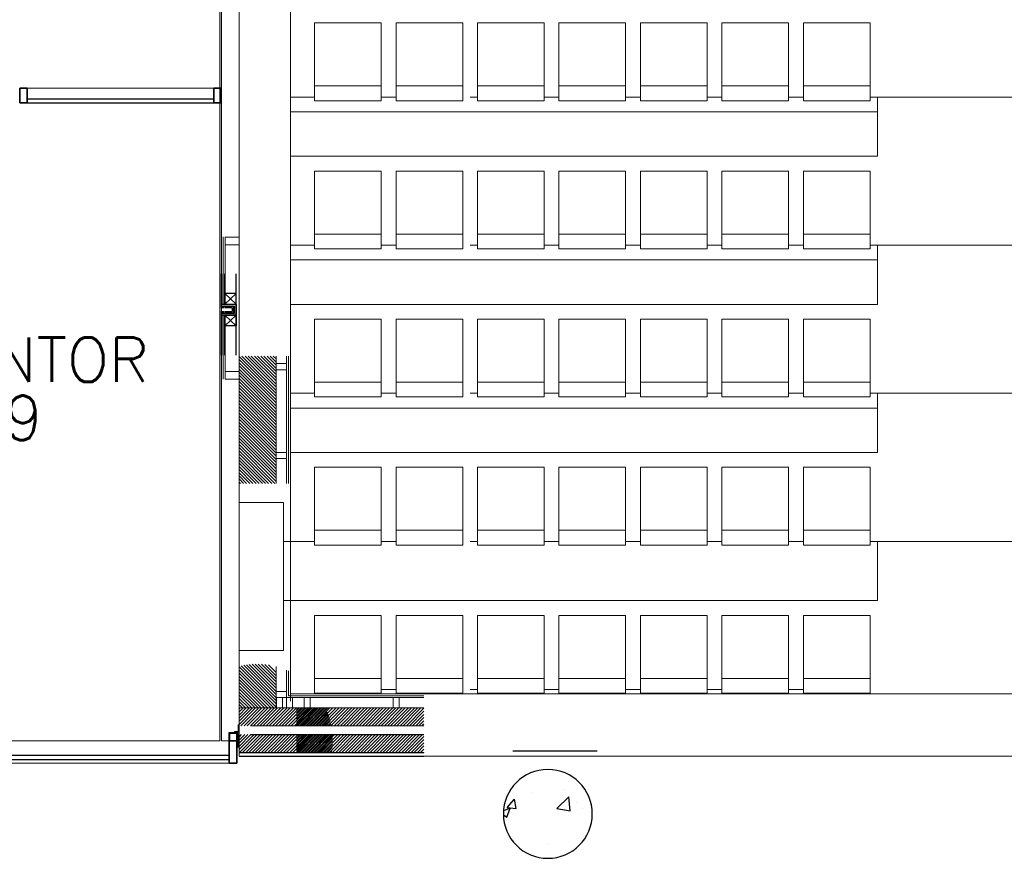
# Model space of a CAD drawing. Header units: millimetres. Extents: x 0 to 84060, y 0 to 52805.
# Tile 8 of 60: x 30367 to 37014, y 6191 to 11853. Entities that reach past the tile are written whole.
import ezdxf

# ---------------------------------------------------------------- set-up
doc = ezdxf.new("R2010")
doc.units = ezdxf.units.MM
doc.header["$LTSCALE"] = 50
doc.header["$MEASUREMENT"] = 0
doc.linetypes.add('CENTRUMLINJE', pattern=[27, 20, -3, 1, -3])
doc.layers.get('0').update_dxf_attribs({"linetype": 'CONTINUOUS'})
for name, color, linetype in [('20601A200D001$0$00-HEL1', 251, 'CONTINUOUS'), ('20601A200D001$0$832-Romtekst', 7, 'CONTINUOUS'), ('20601A200D001$0$A-812-TITT-RAMME-TITTELRAMME', 1, 'CONTINUOUS'), ('20601A200D001$0$A12-HEL2', 251, 'CONTINUOUS'), ('20601A200D001$0$A12-HEL4', 251, 'CONTINUOUS'), ('20601A200D001$0$A23-HEL2', 252, 'CONTINUOUS'), ('20601A200D001$0$A24-HEL1', 252, 'CONTINUOUS'), ('20601A200D001$0$A24-SKR1', 251, 'CONTINUOUS'), ('20601A200D001$0$EKS SNITT', 250, 'CONTINUOUS'), ('20601A200D001$0$NYE SNITT', 251, 'CONTINUOUS'), ('xref', 7, 'CENTRUMLINJE')]:
    doc.layers.add(name, color=color, linetype=linetype)
for name, color, linetype, lineweight in [('20601A200D001$0$A2-VEGG-fill', 253, 'CONTINUOUS', 18), ('20601A200D001$0$A2312', 7, 'CONTINUOUS', 18), ('20601A200D001$0$A24', 251, 'CONTINUOUS', 18)]:
    doc.layers.add(name, color=color, linetype=linetype, lineweight=lineweight)
doc.styles.add('20601A200D001$0$STANDARD', font='ROMANS.SHX')

# ---------------------------------------------------------------- blocks, each defined once
blk = doc.blocks.new('*X352')
at = {"color": 0}
for p, q in [((65216.1, 7855.3), (65216.1, 7855.3)), ((64831.5, 7733), (64881, 7789.4)), ((64891.2, 7726.4), (64881, 7789.3)), ((65004.3, 7837.1), (65004.3, 7837.1)), ((65166.4, 7726.7), (65246, 7806.1)), ((65255, 7710.9), (65246, 7806.1)), ((64805.8, 7712.4), (64849.8, 7728.2)), ((64828.2, 7668.1), (64849.8, 7728.1)), ((64831.5, 7733), (64891.2, 7726.4)), ((65166.4, 7726.7), (65255, 7710.9)), ((65295.3, 7769.7), (65295.3, 7769.7)), ((65342.2, 7728.8), (65342.2, 7728.8)), ((64805.1, 7684.6), (64828.2, 7668.2)), ((65112.4, 7490.1), (65112.4, 7490.1))]:
    blk.add_line(p, q, dxfattribs=at)
blk = doc.blocks.new('20601A200D001$0$System Panel - Glazed-1208205-1_ etasje')
at = {"layer": '20601A200D001$0$A2312', "lineweight": 25}
for p, q in [((1312.5, -24.5), (-1312.5, -24.5)), ((-1312.5, -24.5), (-1312.5, -49.5)), ((-1312.5, -49.5), (1312.5, -49.5)), ((1312.5, -49.5), (1312.5, -24.5))]:
    blk.add_line(p, q, dxfattribs=at)
blk = doc.blocks.new('20601A200D001$0$Rectangular Mullion - 50 x 150mm-1208206-1_ etasje')
at = {"layer": '20601A200D001$0$A2312', "lineweight": 35}
for p, q in [((-50, 75), (0, 75)), ((-50, -75), (-50, 75)), ((0, 75), (0, -75)), ((0, -75), (-50, -75))]:
    blk.add_line(p, q, dxfattribs=at)
blk = doc.blocks.new('20601A200D001$0$Rectangular Mullion - 50 x 150mm-1208197-1_ etasje')
at = {"layer": '20601A200D001$0$A2312'}
for p, q in [((-2456, -20641.6), (54.3, -20641.6)), ((64.3, -20641.6), (118, -20641.6)), ((118, -20791.6), (-2507, -20791.6))]:
    blk.add_line(p, q, dxfattribs=at)
blk = doc.blocks.new('20601A200D001$0$Rectangular Mullion - 50 x 100mm-456249-1_ etasje')
at = {"layer": '20601A200D001$0$A2312', "lineweight": 35}
for p, q in [((-50, 50), (0, 50)), ((-50, -50), (-50, 50)), ((0, 50), (0, -50)), ((0, -50), (-50, -50))]:
    blk.add_line(p, q, dxfattribs=at)
blk = doc.blocks.new('20601A200D001$0$System Panel - Glazed-762796-1_ etasje')
at = {"layer": '20601A200D001$0$A2312', "lineweight": 25}
for p, q in [((630.2, -24.5), (-630.2, -24.5)), ((-630.2, -24.5), (-630.2, -49.5)), ((-630.2, -49.5), (630.2, -49.5)), ((630.2, -49.5), (630.2, -24.5))]:
    blk.add_line(p, q, dxfattribs=at)
blk = doc.blocks.new('20601A200D001$0$Rectangular Mullion - 50 x 100mm-762791-1_ etasje')
at = {"layer": '20601A200D001$0$A2312'}
for p, q in [((13.3, -16234.8), (-1247, -16234.8)), ((13.3, -16334.8), (-1247, -16334.8))]:
    blk.add_line(p, q, dxfattribs=at)
blk = doc.blocks.new('20601A200D001$0$Rectangular Mullion - 50 x 100mm-456234-1_ etasje')
at = {"layer": '20601A200D001$0$A2312', "lineweight": 35}
for p, q in [((-25, 50), (25, 50)), ((-25, -50), (-25, 50)), ((25, 50), (25, -50)), ((25, -50), (-25, -50))]:
    blk.add_line(p, q, dxfattribs=at)
blk = doc.blocks.new('20601A200D001')
at = {"layer": '20601A200D001$0$00-HEL1'}
blk.add_hatch(color=256, dxfattribs=at).paths.add_polyline_path([(129818.43695, 9931.60285), (129719.43695, 9931.60285), (129719.43695, 9919.60285), (129806.43695, 9919.60285), (129806.43695, 9869.72426), (129719.43695, 9869.72426), (129719.43695, 9857.72426), (129818.43695, 9857.72426)])
at = {"layer": '20601A200D001$0$A2-VEGG-fill'}
blk.add_hatch(color=256, dxfattribs=at).paths.add_polyline_path([(129719.4375, 6983.57851), (129719.4375, 13647.21021), (129709.4375, 13647.21021), (129709.4375, 6983.57851)], flags=0)
at = {"layer": '20601A200D001$0$A23-HEL2'}
h = blk.add_hatch(dxfattribs=at)
h.set_pattern_fill('LINE', color=256, scale=75, angle=90, style=0)
h.set_pattern_definition([(90, (81919.0035, -15040.204), (-9.375, 3e-15), [])])
h.paths.add_polyline_path([(129806.43695, 9919.60285), (129719.43695, 9919.60285), (129719.43695, 9906.01732), (129793.06927, 9906.01732), (129793.06927, 9883.99792), (129719.43695, 9883.99792), (129719.43695, 9869.72426), (129806.43695, 9869.72426)])
at = {"layer": '20601A200D001$0$A24-SKR1'}
h = blk.add_hatch(dxfattribs=at)
h.set_pattern_fill('ANSI31', color=256, scale=120, angle=-90, style=0)
h.set_pattern_definition([(315, (125378.951, 28245.55), (10.606602, 10.606602), [])])
h.paths.add_polyline_path([(130089.45519, 9581.7428), (129839.45519, 9581.7428), (129839.45519, 8722.39449), (130089.45519, 8722.39449)])
h = blk.add_hatch(dxfattribs=at)
h.set_pattern_fill('ANSI31', color=256, scale=120, style=0)
h.set_pattern_definition([(45, (111563.679, 2961.801), (-10.606602, 10.606602), [])])
h.paths.add_polyline_path([(131086.83384, 7085.83904), (131086.83384, 7205.83904), (130227.48553, 7205.83904), (130227.48553, 7085.83904)])
h.paths.add_polyline_path([(130227.48553, 7025.83904), (130227.48553, 6905.83904), (131086.83384, 6905.83904), (131086.83384, 7025.83904)])
h = blk.add_hatch(dxfattribs=at)
h.set_pattern_fill('NET', color=256, angle=45, style=0)
h.set_pattern_definition([(45, (116565.4538, 2109.8798), (-2.245064, 2.245064), []), (135, (116565.4538, 2109.8798), (-2.245064, -2.245064), [])])
h.paths.add_polyline_path([(129827.68644, 6953.57979, -0.7991736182), (129839.45519, 6953.65435), (129839.45519, 7033.78347, -0.8030882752), (129827.68644, 7033.23465)])
for points in [[(129839.54313, 7029.48477, 0.8329394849), (129827.87153, 7031.63017), (129827.87153, 7027.33937, 0.8329394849)], [(129839.61222, 6952.28685, 0.8329394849), (129827.94062, 6954.43225), (129827.94062, 6950.14145, 0.8329394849)]]:
    blk.add_hatch(color=256, dxfattribs=at).paths.add_polyline_path(points)
at = {"layer": '20601A200D001$0$EKS SNITT'}
h = blk.add_hatch(dxfattribs=at)
h.set_pattern_fill('LINE', color=256, scale=0.4, angle=45, style=0)
h.set_pattern_definition([(45, (116685.2042, 2083.0928), (-0.89802561, 0.89802561), [])])
h.paths.add_polyline_path([(129837.66285, 7090.92913), (129833.90381, 7090.92913), (129833.90381, 7046.39555), (129807.59098, 7046.39555), (129807.59098, 7042.10308), (129837.66285, 7042.10308), (129837.66285, 7046.39555)])
at = {"layer": '20601A200D001$0$00-HEL1'}
for p, q in [((129818.43695, 10003.14966), (129743.43695, 9931.60285)), ((129743.43695, 10003.14966), (129818.43695, 9931.60285)), ((129818.43695, 9786.86559), (129743.43695, 9858.41239)), ((129743.43695, 9786.86559), (129818.43695, 9858.41239))]:
    blk.add_line(p, q, dxfattribs=at)
at = {"layer": '20601A200D001$0$00-HEL1', "linetype": 'Continuous'}
blk.add_line((129840.1787, 6992.75166), (129840.19206, 6990.04441), dxfattribs=at)
at = {"layer": '20601A200D001$0$A-812-TITT-RAMME-TITTELRAMME'}
blk.add_line((131687.19658, 6916.26506), (132257.19658, 6916.26506), dxfattribs=at)
at = {"layer": '20601A200D001$0$A12-HEL2', "color": 7, "linetype": 'Continuous', "lineweight": 0, "ltscale": 1000}
for points in [[(130186.89844, 7251.83887), (130186.89844, 17400.83984)], [(130186.89844, 7301.83887), (130186.89844, 17400.83984)], [(129839.45312, 8594.23926), (129839.45312, 13647.20996)], [(129719.4375, 9931.60254), (129719.4375, 10412.00195)], [(129719.4375, 9401.76172), (129719.4375, 9857.72461)], [(129839.45312, 9342.56641), (129839.45312, 6880.83887)], [(130139.45312, 8594.23926), (129839.45312, 8594.23926)], [(129839.45312, 7594.23877), (129839.45312, 8594.23926)], [(130348.35156, 8330.83887), (130139.45312, 8330.83887)], [(130139.45312, 7594.23877), (129839.45312, 7594.23877)], [(129839.45312, 7488.08203), (129839.45312, 6880.83887)], [(130186.89844, 7301.83887), (130186.89844, 7448.66455)], [(138977.15625, 7301.83887), (130186.89844, 7301.83887)], [(130258.85156, 7301.83887), (130186.89844, 7301.83887)], [(139101.25, 6880.83887), (129839.45312, 6880.83887)], [(130352.46875, 6880.83887), (129839.45312, 6880.83887)]]:
    blk.add_lwpolyline(points, dxfattribs=at)
blk.add_lwpolyline([(129839.45312, 7594.23877), (130139.45312, 7594.23877), (130139.45312, 8594.23926), (129839.45312, 8594.23926)], close=True, dxfattribs=at)
at = {"layer": '20601A200D001$0$A12-HEL4'}
blk.add_lwpolyline([(131623.15156, 6490.83904, 1), (132223.15156, 6490.83904, 1)], format="xyb", close=True, dxfattribs=at)
at = {"layer": '20601A200D001$0$A23-HEL2'}
for p, q in [((129719.43695, 9906.01732), (129719.43695, 10137.22129)), ((129731.43695, 9931.60285), (129731.43695, 10137.22129)), ((129743.43695, 9931.60285), (129743.43695, 10137.22129)), ((129818.43695, 9586.73574), (129818.43695, 10137.22129)), ((129719.43695, 9919.60285), (129806.43695, 9919.60285)), ((129793.06927, 9906.01732), (129793.06927, 9883.99792)), ((129806.43695, 9919.60285), (129806.43695, 9869.72426)), ((129719.43695, 9586.73574), (129719.43695, 9883.99792)), ((129806.43695, 9869.72426), (129719.43695, 9869.72426)), ((129731.43695, 9586.73574), (129731.43695, 9857.72426)), ((129743.43695, 9586.73574), (129743.43695, 9857.72426))]:
    blk.add_line(p, q, dxfattribs=at)
for points in [[(129743.43695, 9931.60285), (129818.43695, 9931.60285), (129818.43695, 10003.14966), (129743.43695, 10003.14966)], [(129743.43695, 9858.41239), (129818.43695, 9858.41239), (129818.43695, 9786.86559), (129743.43695, 9786.86559)]]:
    blk.add_lwpolyline(points, close=True, dxfattribs=at)
blk.add_lwpolyline([(129719.43695, 9906.01732), (129719.43695, 9931.60285), (129818.43695, 9931.60285), (129818.43695, 9857.72426), (129719.43695, 9857.72426), (129719.43695, 9883.99792)], dxfattribs=at)
at = {"layer": '20601A200D001$0$A24'}
for p, q in [((129709.4375, 13637.21021), (129709.4375, 6983.57851)), ((129719.4375, 6983.57851), (129719.4375, 13647.21021))]:
    blk.add_line(p, q, dxfattribs=at)
at = {"layer": '20601A200D001$0$A24-HEL1'}
for p, q in [((129915.58353, 7025.83904), (130469.37558, 7025.83904)), ((130227.48553, 7025.83904), (131086.83384, 7025.83904)), ((129839.45519, 6905.83904), (130463.51349, 6905.83904)), ((129839.45519, 6880.83904), (130458.66945, 6880.83904)), ((130227.48553, 6905.83904), (131086.83384, 6905.83904)), ((130227.48553, 6880.83904), (131086.83384, 6880.83904))]:
    blk.add_line(p, q, dxfattribs=at)
at = {"layer": '20601A200D001$0$A24-HEL1', "linetype": 'Continuous', "lineweight": 0, "ltscale": 1000}
for points in [[(129719.4375, 9931.60254), (129719.4375, 13647.20996)], [(130348.35156, 11305.83887), (130348.35156, 11830.83887)], [(130798.35156, 11830.83887), (130348.35156, 11830.83887)], [(130798.35156, 11305.83887), (130798.35156, 11830.83887)], [(131348.35938, 11830.83887), (130898.35156, 11830.83887)], [(130898.35156, 11305.83887), (130898.35156, 11830.83887)], [(131348.35938, 11305.83887), (131348.35938, 11830.83887)], [(131448.35938, 11305.83887), (131448.35938, 11830.83887)], [(131898.35938, 11830.83887), (131448.35938, 11830.83887)], [(131898.35938, 11305.83887), (131898.35938, 11830.83887)], [(131998.35938, 11305.83887), (131998.35938, 11830.83887)], [(132448.35938, 11830.83887), (131998.35938, 11830.83887)], [(132448.35938, 11305.83887), (132448.35938, 11830.83887)], [(132548.35938, 11305.83887), (132548.35938, 11830.83887)], [(132998.35938, 11830.83887), (132548.35938, 11830.83887)], [(132998.35938, 11305.83887), (132998.35938, 11830.83887)], [(133098.35938, 11305.83887), (133098.35938, 11830.83887)], [(133548.35938, 11830.83887), (133098.35938, 11830.83887)], [(133548.35938, 11305.83887), (133548.35938, 11830.83887)], [(133648.35938, 11305.83887), (133648.35938, 11830.83887)], [(134098.35938, 11830.83887), (133648.35938, 11830.83887)], [(134098.35938, 11305.83887), (134098.35938, 11830.83887)], [(130798.35156, 11405.83887), (130348.35156, 11405.83887)], [(131348.35938, 11405.83887), (130898.35156, 11405.83887)], [(131898.35938, 11405.83887), (131448.35938, 11405.83887)], [(132448.35938, 11405.83887), (131998.35938, 11405.83887)], [(132998.35938, 11405.83887), (132548.35938, 11405.83887)], [(133548.35938, 11405.83887), (133098.35938, 11405.83887)], [(134098.35938, 11405.83887), (133648.35938, 11405.83887)], [(130348.35156, 11330.83887), (130186.89844, 11330.83887)], [(130798.35156, 11305.83887), (130348.35156, 11305.83887)], [(130898.35156, 11330.83887), (130798.35156, 11330.83887)], [(131348.35938, 11305.83887), (130898.35156, 11305.83887)], [(131448.35938, 11330.83887), (131398.35938, 11330.83887)], [(131898.35938, 11305.83887), (131448.35938, 11305.83887)], [(131998.35938, 11330.83887), (131898.35938, 11330.83887)], [(132448.35938, 11305.83887), (131998.35938, 11305.83887)], [(132548.35938, 11330.83887), (132448.35938, 11330.83887)], [(132998.35938, 11305.83887), (132548.35938, 11305.83887)], [(133098.35938, 11330.83887), (132998.35938, 11330.83887)], [(133548.35938, 11305.83887), (133098.35938, 11305.83887)], [(133648.35938, 11330.83887), (133548.35938, 11330.83887)], [(134098.35938, 11305.83887), (133648.35938, 11305.83887)], [(134148.35938, 11330.83887), (134098.35938, 11330.83887)], [(135138.35938, 11330.83887), (134148.35938, 11330.83887)], [(134148.35938, 11030.83887), (134148.35938, 11330.83887)], [(134148.35938, 11230.83887), (130186.89844, 11230.83887)], [(134148.35938, 10930.83887), (134148.35938, 11230.83887)], [(134148.35938, 10930.83887), (130186.89844, 10930.83887)], [(130348.35156, 10305.83887), (130348.35156, 10830.83887)], [(130798.35156, 10830.83887), (130348.35156, 10830.83887)], [(130798.35156, 10305.83887), (130798.35156, 10830.83887)], [(131348.35938, 10830.83887), (130898.35156, 10830.83887)], [(130898.35156, 10305.83887), (130898.35156, 10830.83887)], [(131348.35938, 10305.83887), (131348.35938, 10830.83887)], [(131448.35938, 10305.83887), (131448.35938, 10830.83887)], [(131898.35938, 10830.83887), (131448.35938, 10830.83887)], [(131898.35938, 10305.83887), (131898.35938, 10830.83887)], [(131998.35938, 10305.83887), (131998.35938, 10830.83887)], [(132448.35938, 10830.83887), (131998.35938, 10830.83887)], [(132448.35938, 10305.83887), (132448.35938, 10830.83887)], [(132548.35938, 10305.83887), (132548.35938, 10830.83887)], [(132998.35938, 10830.83887), (132548.35938, 10830.83887)], [(132998.35938, 10305.83887), (132998.35938, 10830.83887)], [(133098.35938, 10305.83887), (133098.35938, 10830.83887)], [(133548.35938, 10830.83887), (133098.35938, 10830.83887)], [(133548.35938, 10305.83887), (133548.35938, 10830.83887)], [(133648.35938, 10305.83887), (133648.35938, 10830.83887)], [(134098.35938, 10830.83887), (133648.35938, 10830.83887)], [(134098.35938, 10305.83887), (134098.35938, 10830.83887)], [(129732.4375, 9931.60254), (129732.4375, 10386.00195)], [(129745.4375, 9931.60254), (129745.4375, 10386.00195)], [(130798.35156, 10405.83887), (130348.35156, 10405.83887)], [(131348.35938, 10405.83887), (130898.35156, 10405.83887)], [(131898.35938, 10405.83887), (131448.35938, 10405.83887)], [(132448.35938, 10405.83887), (131998.35938, 10405.83887)], [(132998.35938, 10405.83887), (132548.35938, 10405.83887)], [(133548.35938, 10405.83887), (133098.35938, 10405.83887)], [(134098.35938, 10405.83887), (133648.35938, 10405.83887)], [(130348.35156, 10330.83887), (130186.89844, 10330.83887)], [(130798.35156, 10305.83887), (130348.35156, 10305.83887)], [(130898.35156, 10330.83887), (130798.35156, 10330.83887)], [(131348.35938, 10305.83887), (130898.35156, 10305.83887)], [(131448.35938, 10330.83887), (131398.35938, 10330.83887)], [(131898.35938, 10305.83887), (131448.35938, 10305.83887)], [(131998.35938, 10330.83887), (131898.35938, 10330.83887)], [(132448.35938, 10305.83887), (131998.35938, 10305.83887)], [(132548.35938, 10330.83887), (132448.35938, 10330.83887)], [(132998.35938, 10305.83887), (132548.35938, 10305.83887)], [(133098.35938, 10330.83887), (132998.35938, 10330.83887)], [(133548.35938, 10305.83887), (133098.35938, 10305.83887)], [(133648.35938, 10330.83887), (133548.35938, 10330.83887)], [(134098.35938, 10305.83887), (133648.35938, 10305.83887)], [(134148.35938, 10330.83887), (134098.35938, 10330.83887)], [(135138.35938, 10330.83887), (134148.35938, 10330.83887)], [(134148.35938, 10030.83887), (134148.35938, 10330.83887)], [(134148.35938, 10230.83887), (130186.89844, 10230.83887)], [(134148.35938, 9930.83887), (134148.35938, 10230.83887)], [(129719.4375, 9952.47656), (129719.4375, 9931.60254)], [(134148.35938, 9930.83887), (130186.89844, 9930.83887)], [(129719.4375, 7040.83887), (129719.4375, 9857.72461)], [(129719.4375, 9857.72461), (129719.4375, 9802.47656)], [(129732.4375, 9426.00195), (129732.4375, 9857.72461)], [(129745.4375, 9426.00195), (129745.4375, 9857.72461)], [(130348.35156, 9305.83887), (130348.35156, 9830.83887)], [(130798.35156, 9830.83887), (130348.35156, 9830.83887)], [(130798.35156, 9305.83887), (130798.35156, 9830.83887)], [(131348.35938, 9830.83887), (130898.35156, 9830.83887)], [(130898.35156, 9305.83887), (130898.35156, 9830.83887)], [(131348.35938, 9305.83887), (131348.35938, 9830.83887)], [(131448.35938, 9305.83887), (131448.35938, 9830.83887)], [(131898.35938, 9830.83887), (131448.35938, 9830.83887)], [(131898.35938, 9305.83887), (131898.35938, 9830.83887)], [(131998.35938, 9305.83887), (131998.35938, 9830.83887)], [(132448.35938, 9830.83887), (131998.35938, 9830.83887)], [(132448.35938, 9305.83887), (132448.35938, 9830.83887)], [(132548.35938, 9305.83887), (132548.35938, 9830.83887)], [(132998.35938, 9830.83887), (132548.35938, 9830.83887)], [(132998.35938, 9305.83887), (132998.35938, 9830.83887)], [(133098.35938, 9305.83887), (133098.35938, 9830.83887)], [(133548.35938, 9830.83887), (133098.35938, 9830.83887)], [(133548.35938, 9305.83887), (133548.35938, 9830.83887)], [(133648.35938, 9305.83887), (133648.35938, 9830.83887)], [(134098.35938, 9830.83887), (133648.35938, 9830.83887)], [(134098.35938, 9305.83887), (134098.35938, 9830.83887)], [(130089.45312, 9581.74316), (130089.45312, 8722.39453)], [(130159.45312, 9581.74316), (130159.45312, 8722.39453)], [(130172.45312, 9581.74316), (130172.45312, 8722.39453)], [(130185.45312, 9581.74316), (130185.45312, 8722.39453)], [(130798.35156, 9405.83887), (130348.35156, 9405.83887)], [(131348.35938, 9405.83887), (130898.35156, 9405.83887)], [(131898.35938, 9405.83887), (131448.35938, 9405.83887)], [(132448.35938, 9405.83887), (131998.35938, 9405.83887)], [(132998.35938, 9405.83887), (132548.35938, 9405.83887)], [(133548.35938, 9405.83887), (133098.35938, 9405.83887)], [(134098.35938, 9405.83887), (133648.35938, 9405.83887)], [(130348.35156, 9330.83887), (130186.89844, 9330.83887)], [(130798.35156, 9305.83887), (130348.35156, 9305.83887)], [(130898.35156, 9330.83887), (130798.35156, 9330.83887)], [(131348.35938, 9305.83887), (130898.35156, 9305.83887)], [(131448.35938, 9330.83887), (131398.35938, 9330.83887)], [(131898.35938, 9305.83887), (131448.35938, 9305.83887)], [(131998.35938, 9330.83887), (131898.35938, 9330.83887)], [(132448.35938, 9305.83887), (131998.35938, 9305.83887)], [(132548.35938, 9330.83887), (132448.35938, 9330.83887)], [(132998.35938, 9305.83887), (132548.35938, 9305.83887)], [(133098.35938, 9330.83887), (132998.35938, 9330.83887)], [(133548.35938, 9305.83887), (133098.35938, 9305.83887)], [(133648.35938, 9330.83887), (133548.35938, 9330.83887)], [(134098.35938, 9305.83887), (133648.35938, 9305.83887)], [(134148.35938, 9330.83887), (134098.35938, 9330.83887)], [(135138.35938, 9330.83887), (134148.35938, 9330.83887)], [(134148.35938, 9030.83887), (134148.35938, 9330.83887)], [(134148.35938, 9230.83887), (130186.89844, 9230.83887)], [(134148.35938, 8930.83887), (134148.35938, 9230.83887)], [(134148.35938, 8930.83887), (130186.89844, 8930.83887)], [(130348.35156, 8305.83887), (130348.35156, 8830.83887)], [(130798.35156, 8830.83887), (130348.35156, 8830.83887)], [(130798.35156, 8305.83887), (130798.35156, 8830.83887)], [(131348.35938, 8830.83887), (130898.35156, 8830.83887)], [(130898.35156, 8305.83887), (130898.35156, 8830.83887)], [(131348.35938, 8305.83887), (131348.35938, 8830.83887)], [(131448.35938, 8305.83887), (131448.35938, 8830.83887)], [(131898.35938, 8830.83887), (131448.35938, 8830.83887)], [(131898.35938, 8305.83887), (131898.35938, 8830.83887)], [(131998.35938, 8305.83887), (131998.35938, 8830.83887)], [(132448.35938, 8830.83887), (131998.35938, 8830.83887)], [(132448.35938, 8305.83887), (132448.35938, 8830.83887)], [(132548.35938, 8305.83887), (132548.35938, 8830.83887)], [(132998.35938, 8830.83887), (132548.35938, 8830.83887)], [(132998.35938, 8305.83887), (132998.35938, 8830.83887)], [(133098.35938, 8305.83887), (133098.35938, 8830.83887)], [(133548.35938, 8830.83887), (133098.35938, 8830.83887)], [(133548.35938, 8305.83887), (133548.35938, 8830.83887)], [(133648.35938, 8305.83887), (133648.35938, 8830.83887)], [(134098.35938, 8830.83887), (133648.35938, 8830.83887)], [(134098.35938, 8305.83887), (134098.35938, 8830.83887)], [(130798.35156, 8405.83887), (130348.35156, 8405.83887)], [(131348.35938, 8405.83887), (130898.35156, 8405.83887)], [(131898.35938, 8405.83887), (131448.35938, 8405.83887)], [(132448.35938, 8405.83887), (131998.35938, 8405.83887)], [(132998.35938, 8405.83887), (132548.35938, 8405.83887)], [(133548.35938, 8405.83887), (133098.35938, 8405.83887)], [(134098.35938, 8405.83887), (133648.35938, 8405.83887)], [(130898.35156, 8330.83887), (130798.35156, 8330.83887)], [(131448.35938, 8330.83887), (131398.35938, 8330.83887)], [(131998.35938, 8330.83887), (131898.35938, 8330.83887)], [(132548.35938, 8330.83887), (132448.35938, 8330.83887)], [(133098.35938, 8330.83887), (132998.35938, 8330.83887)], [(133648.35938, 8330.83887), (133548.35938, 8330.83887)], [(134148.35938, 8330.83887), (134098.35938, 8330.83887)], [(135138.35938, 8330.83887), (134148.35938, 8330.83887)], [(134148.35938, 8030.83887), (134148.35938, 8330.83887)], [(130798.35156, 8305.83887), (130348.35156, 8305.83887)], [(131348.35938, 8305.83887), (130898.35156, 8305.83887)], [(131898.35938, 8305.83887), (131448.35938, 8305.83887)], [(132448.35938, 8305.83887), (131998.35938, 8305.83887)], [(132998.35938, 8305.83887), (132548.35938, 8305.83887)], [(133548.35938, 8305.83887), (133098.35938, 8305.83887)], [(134098.35938, 8305.83887), (133648.35938, 8305.83887)], [(134148.35938, 7930.83887), (134148.35938, 8230.83887)], [(134148.35938, 7930.83887), (130139.45312, 7930.83887)], [(130348.35156, 7305.83887), (130348.35156, 7830.83887)], [(130798.35156, 7830.83887), (130348.35156, 7830.83887)], [(130798.35156, 7305.83887), (130798.35156, 7830.83887)], [(131348.35938, 7830.83887), (130898.35156, 7830.83887)], [(130898.35156, 7305.83887), (130898.35156, 7830.83887)], [(131348.35938, 7305.83887), (131348.35938, 7830.83887)], [(131448.35938, 7305.83887), (131448.35938, 7830.83887)], [(131898.35938, 7830.83887), (131448.35938, 7830.83887)], [(131898.35938, 7305.83887), (131898.35938, 7830.83887)], [(131998.35938, 7305.83887), (131998.35938, 7830.83887)], [(132448.35938, 7830.83887), (131998.35938, 7830.83887)], [(132448.35938, 7305.83887), (132448.35938, 7830.83887)], [(132548.35938, 7305.83887), (132548.35938, 7830.83887)], [(132998.35938, 7830.83887), (132548.35938, 7830.83887)], [(132998.35938, 7305.83887), (132998.35938, 7830.83887)], [(133098.35938, 7305.83887), (133098.35938, 7830.83887)], [(133548.35938, 7830.83887), (133098.35938, 7830.83887)], [(133548.35938, 7305.83887), (133548.35938, 7830.83887)], [(133648.35938, 7305.83887), (133648.35938, 7830.83887)], [(134098.35938, 7830.83887), (133648.35938, 7830.83887)], [(134098.35938, 7305.83887), (134098.35938, 7830.83887)], [(130089.45312, 7485.32227), (130089.45312, 7205.83887)], [(130159.45312, 7461.32471), (130159.45312, 7275.83887)], [(130172.45312, 7455.57324), (130172.45312, 7288.83887)], [(130798.35156, 7405.83887), (130348.35156, 7405.83887)], [(131348.35938, 7405.83887), (130898.35156, 7405.83887)], [(131898.35938, 7405.83887), (131448.35938, 7405.83887)], [(132448.35938, 7405.83887), (131998.35938, 7405.83887)], [(132998.35938, 7405.83887), (132548.35938, 7405.83887)], [(133548.35938, 7405.83887), (133098.35938, 7405.83887)], [(134098.35938, 7405.83887), (133648.35938, 7405.83887)], [(130348.35156, 7305.83887), (130348.35156, 7322.48877)], [(130898.35156, 7330.83887), (130798.35156, 7330.83887)], [(131448.35938, 7330.83887), (131398.35938, 7330.83887)], [(131998.35938, 7330.83887), (131898.35938, 7330.83887)], [(132548.35938, 7330.83887), (132448.35938, 7330.83887)], [(133098.35938, 7330.83887), (132998.35938, 7330.83887)], [(133648.35938, 7330.83887), (133548.35938, 7330.83887)], [(130159.45312, 7275.83887), (130383.71094, 7275.83887)], [(130172.45312, 7288.83887), (130374.6875, 7288.83887)], [(130186.89844, 7301.83887), (130365.04688, 7301.83887)], [(130227.48438, 7301.83887), (131086.82812, 7301.83887)], [(130227.48438, 7288.83887), (131086.82812, 7288.83887)], [(130227.48438, 7275.83887), (131086.82812, 7275.83887)], [(130798.35156, 7305.83887), (130348.35156, 7305.83887)], [(130361.95312, 7305.83887), (130348.35156, 7305.83887)], [(131348.35938, 7305.83887), (130898.35156, 7305.83887)], [(131898.35938, 7305.83887), (131448.35938, 7305.83887)], [(132448.35938, 7305.83887), (131998.35938, 7305.83887)], [(132998.35938, 7305.83887), (132548.35938, 7305.83887)], [(133548.35938, 7305.83887), (133098.35938, 7305.83887)], [(134098.35938, 7305.83887), (133648.35938, 7305.83887)], [(129839.45312, 7205.83887), (130423.125, 7205.83887)], [(130227.48438, 7205.83887), (131086.82812, 7205.83887)], [(129915.58594, 7085.83887), (130461.64844, 7085.83887)], [(130227.48438, 7085.83887), (131086.82812, 7085.83887)]]:
    blk.add_lwpolyline(points, dxfattribs=at)
for points in [[(129839.45312, 10332.66797), (129839.45312, 10384.44922), (129745.4375, 10384.44922), (129745.4375, 10332.66797)], [(130159.45312, 9530.63379), (130159.45312, 9489.38281), (130089.45312, 9489.38281), (130089.45312, 9530.63379)], [(129839.45312, 9426.45312), (129839.45312, 9478.23535), (129745.4375, 9478.23535), (129745.4375, 9426.45312)], [(130159.45312, 8930.63379), (130159.45312, 8889.38281), (130089.45312, 8889.38281), (130089.45312, 8930.63379)], [(130159.45312, 7317.43066), (130159.45312, 7276.17969), (130089.45312, 7276.17969), (130089.45312, 7317.43066)], [(130090.5625, 7275.83887), (130131.8125, 7275.83887), (130131.8125, 7205.83887), (130090.5625, 7205.83887)], [(130159.26562, 7275.83887), (130200.51562, 7275.83887), (130200.51562, 7205.83887), (130159.26562, 7205.83887)], [(130278.59375, 7275.83887), (130319.84375, 7275.83887), (130319.84375, 7205.83887), (130278.59375, 7205.83887)], [(130878.59375, 7275.83887), (130919.84375, 7275.83887), (130919.84375, 7205.83887), (130878.59375, 7205.83887)]]:
    blk.add_lwpolyline(points, close=True, dxfattribs=at)
at = {"layer": '20601A200D001$0$A24-SKR1'}
for p, q in [((129839.45519, 7482.8872), (130089.45519, 7232.8872)), ((129839.45519, 7461.674), (130089.45519, 7211.674)), ((129852.51559, 7491.04001), (130089.45519, 7254.10041)), ((129870.27714, 7494.49166), (130089.45519, 7275.31361)), ((129888.6054, 7497.3766), (130089.45519, 7296.52681)), ((129907.54723, 7499.64797), (130089.45519, 7317.74002)), ((129927.15919, 7501.24922), (130089.45519, 7338.95322)), ((129947.5105, 7502.11111), (130089.45519, 7360.16642)), ((129968.6873, 7502.14751), (130089.45519, 7381.37963)), ((129990.79891, 7501.24911), (130089.45519, 7402.59283)), ((130013.98753, 7499.27369), (130089.45519, 7423.80603)), ((130038.44396, 7496.03046), (130089.45519, 7445.01924)), ((129839.45519, 7440.4608), (130074.07694, 7205.83904)), ((129839.45519, 7419.24759), (130052.86374, 7205.83904)), ((129839.45519, 7398.03439), (130031.65054, 7205.83904)), ((129839.45519, 7376.82119), (130010.43733, 7205.83904)), ((129839.45519, 7355.60798), (129989.22413, 7205.83904)), ((129839.45519, 7334.39478), (129968.01093, 7205.83904)), ((129839.45519, 7313.18157), (129946.79772, 7205.83904)), ((129839.45519, 7291.96837), (129925.58452, 7205.83904)), ((129839.45519, 7270.75517), (129904.37132, 7205.83904)), ((129839.45519, 7249.54196), (129883.15811, 7205.83904)), ((129839.45519, 7228.32876), (129861.94491, 7205.83904)), ((129839.45519, 7207.11556), (129840.73171, 7205.83904)), ((129839.45519, 7094.56351), (129950.73072, 7205.83904)), ((129839.45519, 7115.77672), (129929.51752, 7205.83904)), ((129839.45519, 7136.98992), (129908.30431, 7205.83904)), ((129839.45519, 7158.20312), (129887.09111, 7205.83904)), ((129839.45519, 7179.41633), (129865.87791, 7205.83904)), ((129839.45519, 7200.62953), (129844.6647, 7205.83904)), ((129851.94392, 7085.83904), (129971.94392, 7205.83904)), ((129873.15713, 7085.83904), (129993.15713, 7205.83904)), ((129894.37033, 7085.83904), (130014.37033, 7205.83904)), ((129915.58353, 7085.83904), (130035.58353, 7205.83904)), ((129936.79674, 7085.83904), (130056.79674, 7205.83904)), ((129958.00994, 7085.83904), (130078.00994, 7205.83904)), ((129979.22314, 7085.83904), (130099.22314, 7205.83904)), ((130000.43635, 7085.83904), (130120.43635, 7205.83904)), ((130021.64955, 7085.83904), (130141.64955, 7205.83904)), ((130042.86275, 7085.83904), (130162.86275, 7205.83904)), ((130064.07596, 7085.83904), (130184.07596, 7205.83904)), ((130085.28916, 7085.83904), (130205.28916, 7205.83904)), ((130106.50237, 7085.83904), (130226.50237, 7205.83904)), ((130127.71557, 7085.83904), (130247.71557, 7205.83904)), ((130148.92877, 7085.83904), (130268.92877, 7205.83904)), ((130170.14198, 7085.83904), (130290.14198, 7205.83904)), ((130191.35518, 7085.83904), (130311.35518, 7205.83904)), ((130212.56838, 7085.83904), (130332.56838, 7205.83904)), ((130233.78159, 7085.83904), (130353.78159, 7205.83904)), ((130254.99479, 7085.83904), (130374.99479, 7205.83904)), ((130276.20799, 7085.83904), (130396.20799, 7205.83904)), ((130297.4212, 7085.83904), (130417.4212, 7205.83904)), ((130318.6344, 7085.83904), (130438.6344, 7205.83904)), ((130339.8476, 7085.83904), (130434.18166, 7180.1731)), ((130361.06081, 7085.83904), (130440.02698, 7164.80522)), ((130382.27401, 7085.83904), (130445.45336, 7149.01839)), ((130403.48721, 7085.83904), (130450.44024, 7132.79207)), ((130424.70042, 7085.83904), (130454.96378, 7116.1024)), ((130445.91362, 7085.83904), (130458.99618, 7098.9216)), ((129839.45519, 6924.85788), (129940.43635, 7025.83904)), ((129839.45519, 6946.07109), (129919.22314, 7025.83904)), ((129839.45519, 6967.28429), (129898.00994, 7025.83904)), ((129839.45519, 6988.49749), (129876.79674, 7025.83904)), ((129839.45519, 7009.7107), (129855.58353, 7025.83904)), ((129841.64955, 6905.83904), (129961.64955, 7025.83904)), ((129862.86275, 6905.83904), (129982.86275, 7025.83904)), ((129884.07596, 6905.83904), (130004.07596, 7025.83904)), ((129905.28916, 6905.83904), (130025.28916, 7025.83904)), ((129926.50237, 6905.83904), (130046.50237, 7025.83904)), ((129947.71557, 6905.83904), (130067.71557, 7025.83904)), ((129968.92877, 6905.83904), (130088.92877, 7025.83904)), ((129990.14198, 6905.83904), (130110.14198, 7025.83904)), ((130011.35518, 6905.83904), (130131.35518, 7025.83904)), ((130032.56838, 6905.83904), (130152.56838, 7025.83904)), ((130053.78159, 6905.83904), (130173.78159, 7025.83904)), ((130074.99479, 6905.83904), (130194.99479, 7025.83904)), ((130096.20799, 6905.83904), (130216.20799, 7025.83904)), ((130117.4212, 6905.83904), (130237.4212, 7025.83904)), ((130138.6344, 6905.83904), (130258.6344, 7025.83904)), ((130159.8476, 6905.83904), (130279.8476, 7025.83904)), ((130181.06081, 6905.83904), (130301.06081, 7025.83904)), ((130202.27401, 6905.83904), (130322.27401, 7025.83904)), ((130223.48721, 6905.83904), (130343.48721, 7025.83904)), ((130244.70042, 6905.83904), (130364.70042, 7025.83904)), ((130265.91362, 6905.83904), (130385.91362, 7025.83904)), ((130287.12682, 6905.83904), (130407.12682, 7025.83904)), ((130308.34003, 6905.83904), (130428.34003, 7025.83904)), ((130329.55323, 6905.83904), (130449.55323, 7025.83904)), ((130350.76643, 6905.83904), (130470.76643, 7025.83904)), ((130371.97964, 6905.83904), (130470.40684, 7004.26624)), ((130393.19284, 6905.83904), (130470.53439, 6983.1806)), ((130414.40604, 6905.83904), (130469.73994, 6961.17293)), ((130435.61925, 6905.83904), (130467.88531, 6938.1051)), ((130456.83245, 6905.83904), (130464.7858, 6913.79239))]:
    blk.add_line(p, q, dxfattribs=at)
for radius, start, end in [(19.27402, 72.223725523, 107.776274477), (18.27402, 71.215605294, 108.784394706), (17.27402, 70.083579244, 109.916420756), (16.27402, 68.802671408, 111.197328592), (15.27402, 67.340486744, 112.659513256), (14.27402, 65.654126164, 114.345873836), (13.27402, 63.685349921, 116.314650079)]:
    blk.add_arc((129833.57081, 6928.82399), radius, start, end, dxfattribs=at)
at = {"layer": '20601A200D001$0$NYE SNITT'}
for p, q in [((129771.62208, 6983.57715), (129771.62208, 7040.83904)), ((129771.62208, 7040.83904), (129827.68644, 7040.83904)), ((129776.62208, 6983.57715), (129776.62208, 7035.83904)), ((129776.62208, 7035.83904), (129822.68644, 7035.83904)), ((129822.68644, 7035.83904), (129822.68644, 6945.72246)), ((129827.68644, 7040.83904), (129827.68644, 6940.72246))]:
    blk.add_line(p, q, dxfattribs=at)
at = {"layer": '20601A200D001$0$A2312', "extrusion": (0, 0, -1), "rotation": 180}
for name, p in [('20601A200D001$0$Rectangular Mullion - 50 x 100mm-456234-1_ etasje', (-128383.14262, 11340.41465)), ('20601A200D001$0$Rectangular Mullion - 50 x 100mm-456249-1_ etasje', (-129718.45001, 11340.41465)), ('20601A200D001$0$Rectangular Mullion - 50 x 150mm-1208206-1_ etasje', (-129823.14838, 6908.57715))]:
    blk.add_blockref(name, p, dxfattribs=at)
at = {"layer": '20601A200D001$0$A2312'}
for name, p in [('20601A200D001$0$Rectangular Mullion - 50 x 100mm-762791-1_ etasje', (129655.13575, 27625.20629)), ('20601A200D001$0$System Panel - Glazed-762796-1_ etasje', (129038.29631, 11340.41465)), ('20601A200D001$0$Rectangular Mullion - 50 x 150mm-1208197-1_ etasje', (129655.13575, 27625.20629)), ('20601A200D001$0$System Panel - Glazed-1208205-1_ etasje', (128460.64838, 6908.57715))]:
    blk.add_blockref(name, p, dxfattribs=at)
at = {"layer": '20601A200D001$0$A24-HEL1', "linetype": 'Continuous'}
blk.add_blockref('*X352', (66818.15156, -1199.74184), dxfattribs=at)
at = {"layer": '20601A200D001$0$832-Romtekst', "color": 7, "linetype": 'Continuous', "style": '20601A200D001$0$STANDARD'}
for s, p in [('KONTOR', (127636.06788, 9406.97581)), ('10,9', (127614.16945, 9014.68105))]:
    blk.add_text(s, height=300, dxfattribs=at).set_placement(p)

msp = doc.modelspace()

# ---------------------------------------------------------------- block references
at = {"layer": 'xref'}
msp.add_blockref('20601A200D001', (-97990.7, 0), dxfattribs=at)

doc.saveas('drawing.dxf')
